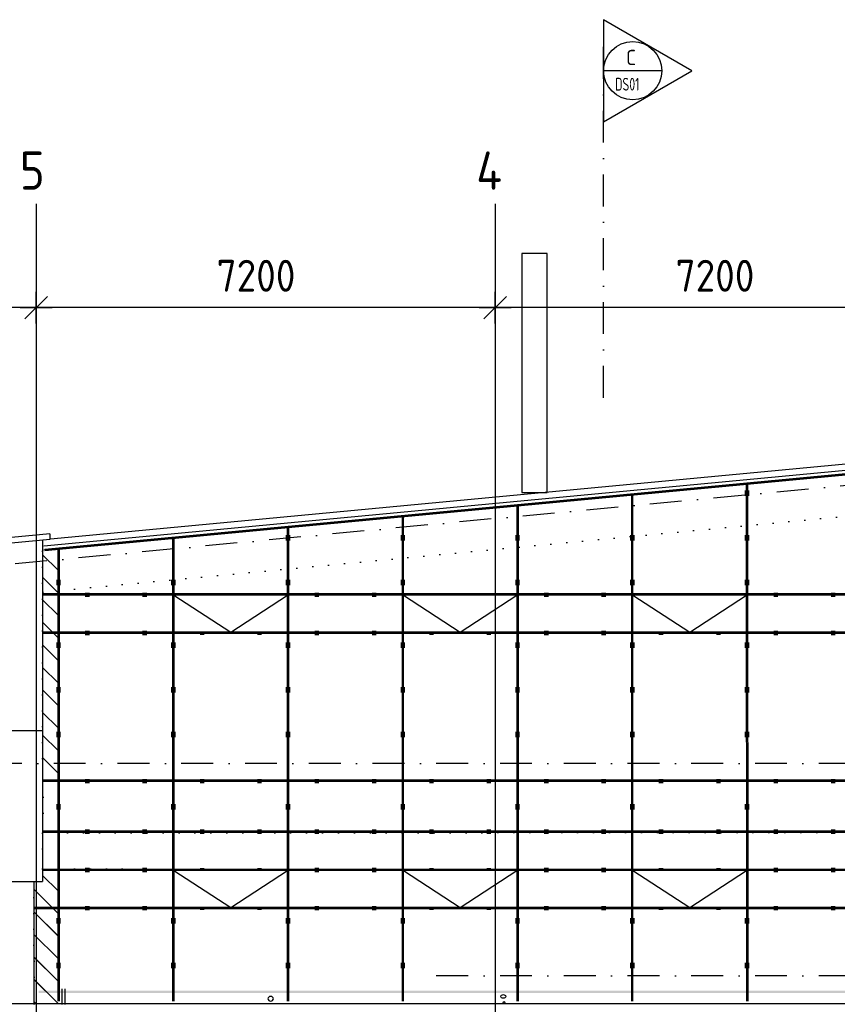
# Model space of a CAD drawing. Extents: x 39126 to 165842, y 74119 to 102739.
# Tile 20 of 22: x 128863 to 141689, y 85959 to 101400. Entities that reach past the tile are written whole.
import ezdxf
from ezdxf.enums import TextEntityAlignment as Align

# ---------------------------------------------------------------- set-up
doc = ezdxf.new("R2010")
doc.units = 0
doc.header["$LTSCALE"] = 1000
doc.header["$MEASUREMENT"] = 0
for name, pattern in [('DASHDOT', [1, 0.5, -0.25, 0, -0.25]), ('DOT', [0.25, 0, -0.25]), ('HIDDEN', [0.375, 0.25, -0.125])]:
    doc.linetypes.add(name, pattern=pattern)
for name, color, linetype in [('B02', 7, 'CONTINUOUS'), ('B03', 7, 'CONTINUOUS'), ('B07', 7, 'CONTINUOUS'), ('B16', 7, 'CONTINUOUS'), ('B20', 7, 'CONTINUOUS')]:
    doc.layers.add(name, color=color, linetype=linetype)
doc.styles.add('TXT', font='isocp.shx')

# ---------------------------------------------------------------- blocks, each defined once
blk = doc.blocks.new('B__DIM')
at = {"layer": 'B07', "color": 1, "linetype": 'Continuous'}
for p, q in [((-353.56, -353.56), (353.56, 353.56)), ((0, -500), (0, 500)), ((-500, 0), (500, 0))]:
    blk.add_line(p, q, dxfattribs=at)
blk = doc.blocks.new('*M1')
at = {"layer": 'B03', "color": 5, "linetype": 'Continuous'}
for points in [[(-485, 291), (-415, 291), (-485, 329), (-415, 329)], [(415, 291), (485, 291), (415, 329), (485, 329)], [(-485, -291), (-415, -291), (-485, -329), (-415, -329)], [(415, -291), (485, -291), (415, -329), (485, -329)]]:
    blk.add_solid(points, dxfattribs=at)
blk = doc.blocks.new('*M3')
at = {"layer": 'B03', "color": 5, "linetype": 'Continuous'}
blk.add_circle((0, 0), 8, dxfattribs=at)
blk.add_solid([(-35, -35), (35, -35), (-35, 35), (35, 35)], dxfattribs=at)
blk = doc.blocks.new('*M4')
at = {"layer": 'B03', "color": 5, "linetype": 'Continuous'}
blk.add_circle((0, 0), 8, dxfattribs=at)
blk.add_solid([(-35, -35), (35, -35), (-35, 35), (35, 35)], dxfattribs=at)
blk = doc.blocks.new('*M5')
at = {"layer": 'B03', "color": 5, "linetype": 'Continuous'}
blk.add_circle((0, 0), 8, dxfattribs=at)
blk.add_solid([(-35, -35), (35, -35), (-35, 35), (35, 35)], dxfattribs=at)
blk = doc.blocks.new('*M6')
at = {"layer": 'B03', "color": 5, "linetype": 'Continuous'}
blk.add_circle((0, 0), 8, dxfattribs=at)
blk.add_solid([(-35, -35), (35, -35), (-35, 35), (35, 35)], dxfattribs=at)
blk = doc.blocks.new('*M2')
at = {"layer": 'B03', "color": 5, "linetype": 'Continuous'}
for name, p in [('*M3', (-450, 300)), ('*M4', (450, 300)), ('*M6', (-450, -300)), ('*M5', (450, -300))]:
    blk.add_blockref(name, p, dxfattribs=at)
blk = doc.blocks.new('*M7')
at = {"layer": 'B03', "color": 5, "linetype": 'Continuous'}
for points in [[(-485, 291), (-415, 291), (-485, 329), (-415, 329)], [(415, 291), (485, 291), (415, 329), (485, 329)], [(-485, -291), (-415, -291), (-485, -329), (-415, -329)], [(415, -291), (485, -291), (415, -329), (485, -329)]]:
    blk.add_solid(points, dxfattribs=at)
blk = doc.blocks.new('*M9')
at = {"layer": 'B03', "color": 5, "linetype": 'Continuous'}
blk.add_circle((0, 0), 8, dxfattribs=at)
blk.add_solid([(-35, -35), (35, -35), (-35, 35), (35, 35)], dxfattribs=at)
blk = doc.blocks.new('*M10')
at = {"layer": 'B03', "color": 5, "linetype": 'Continuous'}
blk.add_circle((0, 0), 8, dxfattribs=at)
blk.add_solid([(-35, -35), (35, -35), (-35, 35), (35, 35)], dxfattribs=at)
blk = doc.blocks.new('*M11')
at = {"layer": 'B03', "color": 5, "linetype": 'Continuous'}
blk.add_circle((0, 0), 8, dxfattribs=at)
blk.add_solid([(-35, -35), (35, -35), (-35, 35), (35, 35)], dxfattribs=at)
blk = doc.blocks.new('*M12')
at = {"layer": 'B03', "color": 5, "linetype": 'Continuous'}
blk.add_circle((0, 0), 8, dxfattribs=at)
blk.add_solid([(-35, -35), (35, -35), (-35, 35), (35, 35)], dxfattribs=at)
blk = doc.blocks.new('*M8')
at = {"layer": 'B03', "color": 5, "linetype": 'Continuous'}
for name, p in [('*M9', (-450, 300)), ('*M10', (450, 300)), ('*M12', (-450, -300)), ('*M11', (450, -300))]:
    blk.add_blockref(name, p, dxfattribs=at)
blk = doc.blocks.new('*M13')
at = {"layer": 'B03', "color": 5, "linetype": 'Continuous'}
for points in [[(-485, 291), (-415, 291), (-485, 329), (-415, 329)], [(415, 291), (485, 291), (415, 329), (485, 329)], [(-485, -291), (-415, -291), (-485, -329), (-415, -329)], [(415, -291), (485, -291), (415, -329), (485, -329)]]:
    blk.add_solid(points, dxfattribs=at)
blk = doc.blocks.new('*M15')
at = {"layer": 'B03', "color": 5, "linetype": 'Continuous'}
blk.add_circle((0, 0), 8, dxfattribs=at)
blk.add_solid([(-35, -35), (35, -35), (-35, 35), (35, 35)], dxfattribs=at)
blk = doc.blocks.new('*M16')
at = {"layer": 'B03', "color": 5, "linetype": 'Continuous'}
blk.add_circle((0, 0), 8, dxfattribs=at)
blk.add_solid([(-35, -35), (35, -35), (-35, 35), (35, 35)], dxfattribs=at)
blk = doc.blocks.new('*M17')
at = {"layer": 'B03', "color": 5, "linetype": 'Continuous'}
blk.add_circle((0, 0), 8, dxfattribs=at)
blk.add_solid([(-35, -35), (35, -35), (-35, 35), (35, 35)], dxfattribs=at)
blk = doc.blocks.new('*M18')
at = {"layer": 'B03', "color": 5, "linetype": 'Continuous'}
blk.add_circle((0, 0), 8, dxfattribs=at)
blk.add_solid([(-35, -35), (35, -35), (-35, 35), (35, 35)], dxfattribs=at)
blk = doc.blocks.new('*M14')
at = {"layer": 'B03', "color": 5, "linetype": 'Continuous'}
for name, p in [('*M15', (-450, 300)), ('*M16', (450, 300)), ('*M18', (-450, -300)), ('*M17', (450, -300))]:
    blk.add_blockref(name, p, dxfattribs=at)
blk = doc.blocks.new('*M20')
at = {"layer": 'B03', "color": 5, "linetype": 'Continuous'}
blk.add_circle((0, 0), 8, dxfattribs=at)
blk.add_solid([(-35, -35), (35, -35), (-35, 35), (35, 35)], dxfattribs=at)
blk = doc.blocks.new('*M21')
at = {"layer": 'B03', "color": 5, "linetype": 'Continuous'}
blk.add_circle((0, 0), 8, dxfattribs=at)
blk.add_solid([(-35, -35), (35, -35), (-35, 35), (35, 35)], dxfattribs=at)
blk = doc.blocks.new('*M22')
at = {"layer": 'B03', "color": 5, "linetype": 'Continuous'}
blk.add_circle((0, 0), 8, dxfattribs=at)
blk.add_solid([(-35, -35), (35, -35), (-35, 35), (35, 35)], dxfattribs=at)
blk = doc.blocks.new('*M23')
at = {"layer": 'B03', "color": 5, "linetype": 'Continuous'}
blk.add_circle((0, 0), 8, dxfattribs=at)
blk.add_solid([(-35, -35), (35, -35), (-35, 35), (35, 35)], dxfattribs=at)
blk = doc.blocks.new('*M19')
at = {"layer": 'B03', "color": 5, "linetype": 'Continuous'}
for name, p in [('*M20', (-450, 300)), ('*M21', (450, 300)), ('*M23', (-450, -300)), ('*M22', (450, -300))]:
    blk.add_blockref(name, p, dxfattribs=at)
blk = doc.blocks.new('*M26')
at = {"layer": 'B03', "color": 5, "linetype": 'Continuous'}
blk.add_circle((0, 0), 8, dxfattribs=at)
blk.add_solid([(-35, -35), (35, -35), (-35, 35), (35, 35)], dxfattribs=at)
blk = doc.blocks.new('*M27')
at = {"layer": 'B03', "color": 5, "linetype": 'Continuous'}
blk.add_circle((0, 0), 8, dxfattribs=at)
blk.add_solid([(-35, -35), (35, -35), (-35, 35), (35, 35)], dxfattribs=at)
blk = doc.blocks.new('*M28')
at = {"layer": 'B03', "color": 5, "linetype": 'Continuous'}
blk.add_circle((0, 0), 8, dxfattribs=at)
blk.add_solid([(-35, -35), (35, -35), (-35, 35), (35, 35)], dxfattribs=at)
blk = doc.blocks.new('*M29')
at = {"layer": 'B03', "color": 5, "linetype": 'Continuous'}
blk.add_circle((0, 0), 8, dxfattribs=at)
blk.add_solid([(-35, -35), (35, -35), (-35, 35), (35, 35)], dxfattribs=at)
blk = doc.blocks.new('*M25')
at = {"layer": 'B03', "color": 5, "linetype": 'Continuous'}
for name, p in [('*M26', (-450, 300)), ('*M27', (450, 300)), ('*M29', (-450, -300)), ('*M28', (450, -300))]:
    blk.add_blockref(name, p, dxfattribs=at)
blk = doc.blocks.new('*M30')
at = {"layer": 'B03', "color": 5, "linetype": 'Continuous'}
for points in [[(-485, 291), (-415, 291), (-485, 329), (-415, 329)], [(415, 291), (485, 291), (415, 329), (485, 329)], [(-485, -291), (-415, -291), (-485, -329), (-415, -329)], [(415, -291), (485, -291), (415, -329), (485, -329)]]:
    blk.add_solid(points, dxfattribs=at)
blk = doc.blocks.new('*M32')
at = {"layer": 'B03', "color": 5, "linetype": 'Continuous'}
blk.add_circle((0, 0), 8, dxfattribs=at)
blk.add_solid([(-35, -35), (35, -35), (-35, 35), (35, 35)], dxfattribs=at)
blk = doc.blocks.new('*M33')
at = {"layer": 'B03', "color": 5, "linetype": 'Continuous'}
blk.add_circle((0, 0), 8, dxfattribs=at)
blk.add_solid([(-35, -35), (35, -35), (-35, 35), (35, 35)], dxfattribs=at)
blk = doc.blocks.new('*M34')
at = {"layer": 'B03', "color": 5, "linetype": 'Continuous'}
blk.add_circle((0, 0), 8, dxfattribs=at)
blk.add_solid([(-35, -35), (35, -35), (-35, 35), (35, 35)], dxfattribs=at)
blk = doc.blocks.new('*M35')
at = {"layer": 'B03', "color": 5, "linetype": 'Continuous'}
blk.add_circle((0, 0), 8, dxfattribs=at)
blk.add_solid([(-35, -35), (35, -35), (-35, 35), (35, 35)], dxfattribs=at)
blk = doc.blocks.new('*M31')
at = {"layer": 'B03', "color": 5, "linetype": 'Continuous'}
for name, p in [('*M32', (-450, 300)), ('*M33', (450, 300)), ('*M35', (-450, -300)), ('*M34', (450, -300))]:
    blk.add_blockref(name, p, dxfattribs=at)
blk = doc.blocks.new('*M36')
at = {"layer": 'B03', "color": 5, "linetype": 'Continuous'}
for points in [[(-485, 291), (-415, 291), (-485, 329), (-415, 329)], [(415, 291), (485, 291), (415, 329), (485, 329)], [(-485, -291), (-415, -291), (-485, -329), (-415, -329)], [(415, -291), (485, -291), (415, -329), (485, -329)]]:
    blk.add_solid(points, dxfattribs=at)
blk = doc.blocks.new('*M38')
at = {"layer": 'B03', "color": 5, "linetype": 'Continuous'}
blk.add_circle((0, 0), 8, dxfattribs=at)
blk.add_solid([(-35, -35), (35, -35), (-35, 35), (35, 35)], dxfattribs=at)
blk = doc.blocks.new('*M39')
at = {"layer": 'B03', "color": 5, "linetype": 'Continuous'}
blk.add_circle((0, 0), 8, dxfattribs=at)
blk.add_solid([(-35, -35), (35, -35), (-35, 35), (35, 35)], dxfattribs=at)
blk = doc.blocks.new('*M40')
at = {"layer": 'B03', "color": 5, "linetype": 'Continuous'}
blk.add_circle((0, 0), 8, dxfattribs=at)
blk.add_solid([(-35, -35), (35, -35), (-35, 35), (35, 35)], dxfattribs=at)
blk = doc.blocks.new('*M41')
at = {"layer": 'B03', "color": 5, "linetype": 'Continuous'}
blk.add_circle((0, 0), 8, dxfattribs=at)
blk.add_solid([(-35, -35), (35, -35), (-35, 35), (35, 35)], dxfattribs=at)
blk = doc.blocks.new('*M37')
at = {"layer": 'B03', "color": 5, "linetype": 'Continuous'}
for name, p in [('*M38', (-450, 300)), ('*M39', (450, 300)), ('*M41', (-450, -300)), ('*M40', (450, -300))]:
    blk.add_blockref(name, p, dxfattribs=at)
blk = doc.blocks.new('*M42')
at = {"layer": 'B03', "color": 5, "linetype": 'Continuous'}
for points in [[(-485, 291), (-415, 291), (-485, 329), (-415, 329)], [(415, 291), (485, 291), (415, 329), (485, 329)], [(-485, -291), (-415, -291), (-485, -329), (-415, -329)], [(415, -291), (485, -291), (415, -329), (485, -329)]]:
    blk.add_solid(points, dxfattribs=at)
blk = doc.blocks.new('*M44')
at = {"layer": 'B03', "color": 5, "linetype": 'Continuous'}
blk.add_circle((0, 0), 8, dxfattribs=at)
blk.add_solid([(-35, -35), (35, -35), (-35, 35), (35, 35)], dxfattribs=at)
blk = doc.blocks.new('*M45')
at = {"layer": 'B03', "color": 5, "linetype": 'Continuous'}
blk.add_circle((0, 0), 8, dxfattribs=at)
blk.add_solid([(-35, -35), (35, -35), (-35, 35), (35, 35)], dxfattribs=at)
blk = doc.blocks.new('*M46')
at = {"layer": 'B03', "color": 5, "linetype": 'Continuous'}
blk.add_circle((0, 0), 8, dxfattribs=at)
blk.add_solid([(-35, -35), (35, -35), (-35, 35), (35, 35)], dxfattribs=at)
blk = doc.blocks.new('*M47')
at = {"layer": 'B03', "color": 5, "linetype": 'Continuous'}
blk.add_circle((0, 0), 8, dxfattribs=at)
blk.add_solid([(-35, -35), (35, -35), (-35, 35), (35, 35)], dxfattribs=at)
blk = doc.blocks.new('*M43')
at = {"layer": 'B03', "color": 5, "linetype": 'Continuous'}
for name, p in [('*M44', (-450, 300)), ('*M45', (450, 300)), ('*M47', (-450, -300)), ('*M46', (450, -300))]:
    blk.add_blockref(name, p, dxfattribs=at)
blk = doc.blocks.new('*M79')
at = {"layer": 'B03', "color": 5, "linetype": 'Continuous'}
for centre in [(0, 350), (0, -350)]:
    blk.add_circle(centre, 8, dxfattribs=at)
for points in [[(-35, 395), (35, 395), (-35, 305), (35, 305)], [(-35, -305), (35, -305), (-35, -395), (35, -395)]]:
    blk.add_solid(points, dxfattribs=at)
blk = doc.blocks.new('*M80')
at = {"layer": 'B03', "color": 5, "linetype": 'Continuous'}
for centre in [(0, 350), (0, -350)]:
    blk.add_circle(centre, 8, dxfattribs=at)
for points in [[(-35, 395), (35, 395), (-35, 305), (35, 305)], [(-35, -305), (35, -305), (-35, -395), (35, -395)]]:
    blk.add_solid(points, dxfattribs=at)
blk = doc.blocks.new('*M81')
at = {"layer": 'B03', "color": 5, "linetype": 'Continuous'}
for centre in [(0, 350), (0, -350)]:
    blk.add_circle(centre, 8, dxfattribs=at)
for points in [[(-35, 395), (35, 395), (-35, 305), (35, 305)], [(-35, -305), (35, -305), (-35, -395), (35, -395)]]:
    blk.add_solid(points, dxfattribs=at)
blk = doc.blocks.new('*M82')
at = {"layer": 'B03', "color": 5, "linetype": 'Continuous'}
for centre in [(0, 350), (0, -350)]:
    blk.add_circle(centre, 8, dxfattribs=at)
for points in [[(-35, 395), (35, 395), (-35, 305), (35, 305)], [(-35, -305), (35, -305), (-35, -395), (35, -395)]]:
    blk.add_solid(points, dxfattribs=at)
blk = doc.blocks.new('*M83')
at = {"layer": 'B03', "color": 5, "linetype": 'Continuous'}
for centre in [(0, 350), (0, -350)]:
    blk.add_circle(centre, 8, dxfattribs=at)
for points in [[(-35, 395), (35, 395), (-35, 305), (35, 305)], [(-35, -305), (35, -305), (-35, -395), (35, -395)]]:
    blk.add_solid(points, dxfattribs=at)
blk = doc.blocks.new('*M84')
at = {"layer": 'B03', "color": 5, "linetype": 'Continuous'}
for centre in [(0, 350), (0, -350)]:
    blk.add_circle(centre, 8, dxfattribs=at)
for points in [[(-35, 395), (35, 395), (-35, 305), (35, 305)], [(-35, -305), (35, -305), (-35, -395), (35, -395)]]:
    blk.add_solid(points, dxfattribs=at)
blk = doc.blocks.new('*M87')
at = {"layer": 'B03', "color": 5, "linetype": 'Continuous'}
for centre in [(-450, 397), (450, 397), (-450, -397), (450, -397)]:
    blk.add_circle(centre, 8, dxfattribs=at)
for points in [[(-485, 362), (-415, 362), (-485, 432), (-415, 432)], [(415, 362), (485, 362), (415, 432), (485, 432)], [(-485, -432), (-415, -432), (-485, -362), (-415, -362)], [(415, -432), (485, -432), (415, -362), (485, -362)]]:
    blk.add_solid(points, dxfattribs=at)
blk = doc.blocks.new('*M90')
at = {"layer": 'B03', "color": 5, "linetype": 'Continuous'}
for centre in [(-450, 397), (450, 397), (-450, -397), (450, -397)]:
    blk.add_circle(centre, 8, dxfattribs=at)
for points in [[(-485, 362), (-415, 362), (-485, 432), (-415, 432)], [(415, 362), (485, 362), (415, 432), (485, 432)], [(-485, -432), (-415, -432), (-485, -362), (-415, -362)], [(415, -432), (485, -432), (415, -362), (485, -362)]]:
    blk.add_solid(points, dxfattribs=at)
blk = doc.blocks.new('*M91')
at = {"layer": 'B03', "color": 5, "linetype": 'Continuous'}
for centre in [(-450, 397), (450, 397), (-450, -397), (450, -397)]:
    blk.add_circle(centre, 8, dxfattribs=at)
for points in [[(-485, 362), (-415, 362), (-485, 432), (-415, 432)], [(415, 362), (485, 362), (415, 432), (485, 432)], [(-485, -432), (-415, -432), (-485, -362), (-415, -362)], [(415, -432), (485, -432), (415, -362), (485, -362)]]:
    blk.add_solid(points, dxfattribs=at)
blk = doc.blocks.new('*M92')
at = {"layer": 'B03', "color": 5, "linetype": 'Continuous'}
for centre in [(-450, 397), (450, 397), (-450, -397), (450, -397)]:
    blk.add_circle(centre, 8, dxfattribs=at)
for points in [[(-485, 362), (-415, 362), (-485, 432), (-415, 432)], [(415, 362), (485, 362), (415, 432), (485, 432)], [(-485, -432), (-415, -432), (-485, -362), (-415, -362)], [(415, -432), (485, -432), (415, -362), (485, -362)]]:
    blk.add_solid(points, dxfattribs=at)
blk = doc.blocks.new('*M93')
at = {"layer": 'B03', "color": 5, "linetype": 'Continuous'}
for centre in [(-450, 397), (450, 397), (-450, -397), (450, -397)]:
    blk.add_circle(centre, 8, dxfattribs=at)
for points in [[(-485, 362), (-415, 362), (-485, 432), (-415, 432)], [(415, 362), (485, 362), (415, 432), (485, 432)], [(-485, -432), (-415, -432), (-485, -362), (-415, -362)], [(415, -432), (485, -432), (415, -362), (485, -362)]]:
    blk.add_solid(points, dxfattribs=at)
blk = doc.blocks.new('*M94')
at = {"layer": 'B03', "color": 5, "linetype": 'Continuous'}
for centre in [(-450, 397), (450, 397), (-450, -397), (450, -397)]:
    blk.add_circle(centre, 8, dxfattribs=at)
for points in [[(-485, 362), (-415, 362), (-485, 432), (-415, 432)], [(415, 362), (485, 362), (415, 432), (485, 432)], [(-485, -432), (-415, -432), (-485, -362), (-415, -362)], [(415, -432), (485, -432), (415, -362), (485, -362)]]:
    blk.add_solid(points, dxfattribs=at)
blk = doc.blocks.new('*M95')
at = {"layer": 'B03', "color": 5, "linetype": 'Continuous'}
for centre in [(-450, 397), (450, 397), (-450, -397), (450, -397)]:
    blk.add_circle(centre, 8, dxfattribs=at)
for points in [[(-485, 362), (-415, 362), (-485, 432), (-415, 432)], [(415, 362), (485, 362), (415, 432), (485, 432)], [(-485, -432), (-415, -432), (-485, -362), (-415, -362)], [(415, -432), (485, -432), (415, -362), (485, -362)]]:
    blk.add_solid(points, dxfattribs=at)
blk = doc.blocks.new('*M97')
at = {"layer": 'B03', "color": 5, "linetype": 'Continuous'}
for centre in [(0, 700), (0, 0), (0, -700)]:
    blk.add_circle(centre, 8, dxfattribs=at)
for points in [[(-35, 745), (35, 745), (-35, 655), (35, 655)], [(-35, 45), (35, 45), (-35, -45), (35, -45)], [(-35, -655), (35, -655), (-35, -745), (35, -745)]]:
    blk.add_solid(points, dxfattribs=at)
blk = doc.blocks.new('*M98')
at = {"layer": 'B03', "color": 5, "linetype": 'Continuous'}
for centre in [(0, 350), (0, -350)]:
    blk.add_circle(centre, 8, dxfattribs=at)
for points in [[(-35, 395), (35, 395), (-35, 305), (35, 305)], [(-35, -305), (35, -305), (-35, -395), (35, -395)]]:
    blk.add_solid(points, dxfattribs=at)
blk = doc.blocks.new('*M99')
at = {"layer": 'B03', "color": 5, "linetype": 'Continuous'}
for centre in [(0, 350), (0, -350)]:
    blk.add_circle(centre, 8, dxfattribs=at)
for points in [[(-35, 395), (35, 395), (-35, 305), (35, 305)], [(-35, -305), (35, -305), (-35, -395), (35, -395)]]:
    blk.add_solid(points, dxfattribs=at)
blk = doc.blocks.new('*M100')
at = {"layer": 'B03', "color": 5, "linetype": 'Continuous'}
for centre in [(0, 350), (0, -350)]:
    blk.add_circle(centre, 8, dxfattribs=at)
for points in [[(-35, 395), (35, 395), (-35, 305), (35, 305)], [(-35, -305), (35, -305), (-35, -395), (35, -395)]]:
    blk.add_solid(points, dxfattribs=at)
blk = doc.blocks.new('*M101')
at = {"layer": 'B03', "color": 5, "linetype": 'Continuous'}
for centre in [(0, 350), (0, -350)]:
    blk.add_circle(centre, 8, dxfattribs=at)
for points in [[(-35, 395), (35, 395), (-35, 305), (35, 305)], [(-35, -305), (35, -305), (-35, -395), (35, -395)]]:
    blk.add_solid(points, dxfattribs=at)
blk = doc.blocks.new('*M107')
at = {"layer": 'B03', "color": 5, "linetype": 'Continuous'}
for centre in [(0, 1267), (0, 567), (0, -133), (0, -1267)]:
    blk.add_circle(centre, 8, dxfattribs=at)
for points in [[(-35, 1312), (35, 1312), (-35, 1222), (35, 1222)], [(-35, 612), (35, 612), (-35, 522), (35, 522)], [(-35, -88), (35, -88), (-35, -178), (35, -178)], [(-35, -1222), (35, -1222), (-35, -1312), (35, -1312)]]:
    blk.add_solid(points, dxfattribs=at)
blk = doc.blocks.new('*M108')
at = {"layer": 'B03', "color": 5, "linetype": 'Continuous'}
for centre in [(0, 1267), (0, 567), (0, -133), (0, -1267)]:
    blk.add_circle(centre, 8, dxfattribs=at)
for points in [[(-35, 1312), (35, 1312), (-35, 1222), (35, 1222)], [(-35, 612), (35, 612), (-35, 522), (35, 522)], [(-35, -88), (35, -88), (-35, -178), (35, -178)], [(-35, -1222), (35, -1222), (-35, -1312), (35, -1312)]]:
    blk.add_solid(points, dxfattribs=at)
blk = doc.blocks.new('*M109')
at = {"layer": 'B03', "color": 5, "linetype": 'Continuous'}
for centre in [(0, 1267), (0, 567), (0, -133), (0, -1267)]:
    blk.add_circle(centre, 8, dxfattribs=at)
for points in [[(-35, 1312), (35, 1312), (-35, 1222), (35, 1222)], [(-35, 612), (35, 612), (-35, 522), (35, 522)], [(-35, -88), (35, -88), (-35, -178), (35, -178)], [(-35, -1222), (35, -1222), (-35, -1312), (35, -1312)]]:
    blk.add_solid(points, dxfattribs=at)
blk = doc.blocks.new('*M110')
at = {"layer": 'B03', "color": 5, "linetype": 'Continuous'}
for centre in [(0, 1267), (0, 567), (0, -133), (0, -1267)]:
    blk.add_circle(centre, 8, dxfattribs=at)
for points in [[(-35, 1312), (35, 1312), (-35, 1222), (35, 1222)], [(-35, 612), (35, 612), (-35, 522), (35, 522)], [(-35, -88), (35, -88), (-35, -178), (35, -178)], [(-35, -1222), (35, -1222), (-35, -1312), (35, -1312)]]:
    blk.add_solid(points, dxfattribs=at)
blk = doc.blocks.new('*M111')
at = {"layer": 'B03', "color": 5, "linetype": 'Continuous'}
for centre in [(0, 1267), (0, 567), (0, -133), (0, -1267)]:
    blk.add_circle(centre, 8, dxfattribs=at)
for points in [[(-35, 1312), (35, 1312), (-35, 1222), (35, 1222)], [(-35, 612), (35, 612), (-35, 522), (35, 522)], [(-35, -88), (35, -88), (-35, -178), (35, -178)], [(-35, -1222), (35, -1222), (-35, -1312), (35, -1312)]]:
    blk.add_solid(points, dxfattribs=at)
blk = doc.blocks.new('*M112')
at = {"layer": 'B03', "color": 5, "linetype": 'Continuous'}
for centre in [(0, 1267), (0, 567), (0, -133), (0, -1267)]:
    blk.add_circle(centre, 8, dxfattribs=at)
for points in [[(-35, 1312), (35, 1312), (-35, 1222), (35, 1222)], [(-35, 612), (35, 612), (-35, 522), (35, 522)], [(-35, -88), (35, -88), (-35, -178), (35, -178)], [(-35, -1222), (35, -1222), (-35, -1312), (35, -1312)]]:
    blk.add_solid(points, dxfattribs=at)
blk = doc.blocks.new('*M125')
at = {"layer": 'B03', "color": 5, "linetype": 'Continuous'}
for centre in [(0, 350), (0, -350)]:
    blk.add_circle(centre, 8, dxfattribs=at)
for points in [[(-35, 395), (35, 395), (-35, 305), (35, 305)], [(-35, -305), (35, -305), (-35, -395), (35, -395)]]:
    blk.add_solid(points, dxfattribs=at)
blk = doc.blocks.new('*M126')
at = {"layer": 'B03', "color": 5, "linetype": 'Continuous'}
for centre in [(0, 1267), (0, 567), (0, -133), (0, -1267)]:
    blk.add_circle(centre, 8, dxfattribs=at)
for points in [[(-35, 1312), (35, 1312), (-35, 1222), (35, 1222)], [(-35, 612), (35, 612), (-35, 522), (35, 522)], [(-35, -88), (35, -88), (-35, -178), (35, -178)], [(-35, -1222), (35, -1222), (-35, -1312), (35, -1312)]]:
    blk.add_solid(points, dxfattribs=at)
blk = doc.blocks.new('*X127')
at = {"layer": 'B03', "color": 5, "linetype": 'Continuous'}
for p, q in [((22271, 710), (22515, 466)), ((22271, 356), (22515, 113)), ((22271, 2), (22515, -241)), ((22271, -351), (22515, -594)), ((22271, -705), (22515, -948)), ((22271, -1058), (22515, -1301)), ((22271, -1412), (22515, -1655)), ((22271, -1765), (22515, -2008)), ((22271, -2119), (22515, -2362)), ((22271, -2473), (22515, -2716))]:
    blk.add_line(p, q, dxfattribs=at)
blk = doc.blocks.new('*X128')
at = {"layer": 'B03', "color": 5, "linetype": 'Continuous'}
for p, q in [((22270, 711), (22514, 467)), ((22135, 493), (22514, 113)), ((22135, 139), (22514, -240)), ((22135, -215), (22514, -593)), ((22135, -569), (22513, -947)), ((22136, -922), (22513, -1300)), ((22136, -1276), (22161, -1301))]:
    blk.add_line(p, q, dxfattribs=at)

msp = doc.modelspace()

# ---------------------------------------------------------------- linework, layer by layer
at = {"layer": 'B02', "color": 8, "linetype": 'Continuous'}
for p, q in [((129122, 98514), (129122, 74119)), ((136322, 98514), (136322, 74119))]:
    msp.add_line(p, q, dxfattribs=at)
at = {"layer": 'B02', "color": 8, "linetype": 'DASHDOT'}
for p, q in [((162147, 96014), (51613, 85576)), ((160901, 89735), (55136, 89735)), ((160901, 86405), (135199, 86405))]:
    msp.add_line(p, q, dxfattribs=at)
at = {"layer": 'B03', "color": 8, "linetype": 'Continuous'}
for p, q in [((129348, 93258), (152378, 95433)), ((129243, 93148), (152378, 95333)), ((129244, 93088), (152378, 95273)), ((152378, 95273), (129256, 93089)), ((152380, 95253), (129258, 93069)), ((140262, 94128), (140266, 86006)), ((140282, 94130), (140286, 86006)), ((138464, 86006), (138464, 93959)), ((138484, 86006), (138484, 93961)), ((136666, 86006), (136666, 93789)), ((136686, 86006), (136686, 93791)), ((134866, 86006), (134866, 93619)), ((134886, 86006), (134886, 93621)), ((133066, 86006), (133066, 93449)), ((133086, 86006), (133086, 93451)), ((129337, 93338), (50525, 85895)), ((129337, 93338), (129337, 93247)), ((131266, 86006), (131266, 93279)), ((131286, 86006), (131286, 93281)), ((129337, 93247), (51034, 85853)), ((129222, 93241), (129222, 87885)), ((129222, 93010), (129465, 92767)), ((129466, 86006), (129466, 93086)), ((129486, 86006), (129486, 93087)), ((129222, 92656), (129465, 92413)), ((152318, 92395), (129222, 92395)), ((152318, 92375), (129222, 92375)), ((131283, 92375), (132174, 91795)), ((132174, 91795), (133063, 92375)), ((134883, 92375), (135774, 91795)), ((135774, 91795), (136663, 92375)), ((138483, 92375), (139374, 91795)), ((139374, 91795), (140263, 92375)), ((129222, 92303), (129465, 92060)), ((129222, 91949), (129465, 91706)), ((152318, 91795), (129222, 91795)), ((152318, 91775), (129222, 91775)), ((129222, 91595), (129465, 91352)), ((129222, 91242), (129465, 90999)), ((129222, 90888), (129465, 90645)), ((129222, 90535), (129465, 90292)), ((97719, 90255), (129222, 90255)), ((129222, 90181), (129465, 89938)), ((129222, 89828), (129465, 89585)), ((152318, 89475), (129222, 89475)), ((152318, 89455), (129222, 89455)), ((145665, 88675), (129222, 88675)), ((145354, 88655), (129222, 88655)), ((145354, 88075), (129222, 88075)), ((145354, 88055), (129222, 88055)), ((131283, 88055), (132174, 87475)), ((132174, 87475), (133063, 88055)), ((134883, 88055), (135774, 87475)), ((135774, 87475), (136663, 88055)), ((138483, 88055), (139374, 87475)), ((139374, 87475), (140263, 88055)), ((129087, 87885), (129087, 85968)), ((129222, 87980), (129466, 87736)), ((129087, 87762), (129466, 87383)), ((145354, 87475), (129087, 87475)), ((145354, 87455), (129087, 87455)), ((129087, 87408), (129466, 87030)), ((129087, 87055), (129465, 86676)), ((129087, 86701), (129465, 86323)), ((129087, 86347), (129465, 85970)), ((129088, 85993), (129112, 85968))]:
    msp.add_line(p, q, dxfattribs=at)
at = {"layer": 'B03', "color": 8, "linetype": 'DOT'}
msp.add_line((129227, 92423), (152378, 94610), dxfattribs=at)
at = {"layer": 'B03', "color": 8, "linetype": 'HIDDEN'}
for p, q in [((129522, 86203), (129522, 81681)), ((129572, 86203), (129572, 81681))]:
    msp.add_line(p, q, dxfattribs=at)
at = {"layer": 'B03', "color": 8, "linetype": 'Continuous'}
msp.add_lwpolyline([(137137, 97735), (136738, 97735), (136738, 93983), (137137, 93983)], close=True, dxfattribs=at)
at = {"layer": 'B03', "color": 8, "linetype": 'DOT'}
for points in [[(129465, 93086), (129222, 93064), (129222, 89475), (129465, 89476)], [(152378, 89455), (129231, 89457), (129228, 88677), (152378, 88675)], [(143868, 88656), (129222, 88645), (129222, 88081), (143868, 88075)], [(129466, 88055), (129222, 88055), (129222, 87885), (129087, 87885), (129088, 85968), (129465, 85969)]]:
    msp.add_lwpolyline(points, close=True, dxfattribs=at)
at = {"layer": 'B03', "color": 8, "linetype": 'Continuous'}
for points in [[(100812, 85968), (100812, 87885), (129222, 87885)], [(151227, 80085), (151227, 85968), (100810, 85968)]]:
    msp.add_lwpolyline(points, dxfattribs=at)
for centre in [(129473, 92575), (131273, 92575)]:
    msp.add_circle(centre, 8, dxfattribs=at)
for centre, major_axis, ratio in [((132801, 86046), (43.1, 0), 0.828947), ((136449, 86083), (43.1, 0), 0.525197), ((136462, 85986), (17.8, 0), 0.525197)]:
    msp.add_ellipse(centre, major_axis=major_axis, ratio=ratio, start_param=0, end_param=6.283175, dxfattribs=at)
for points in [[(129438, 92620), (129508, 92620), (129438, 92530), (129508, 92530)], [(131238, 92620), (131308, 92620), (131238, 92530), (131308, 92530)], [(129162, 86135), (151204, 86135), (129162, 86175), (151204, 86175)]]:
    msp.add_solid(points, dxfattribs=at)
at = {"layer": 'B16', "color": 2, "linetype": 'DASHDOT'}
msp.add_line((138022, 95472), (138022, 101199), dxfattribs=at)
at = {"layer": 'B16', "color": 2, "linetype": 'Continuous'}
msp.add_line((138935, 100600), (138022, 100600), dxfattribs=at)
at = {"layer": 'B16', "color": 7, "linetype": 'Continuous'}
msp.add_lwpolyline([(139407, 100600), (138022, 101400), (138022, 99800), (138022, 99800), (139407, 100600)], close=True, dxfattribs=at)
msp.add_circle((138479, 100600), 457, dxfattribs=at)
msp.add_circle((138479, 100600), 457, dxfattribs=at)
at = {"layer": 'B20', "color": 1, "linetype": 'Continuous'}
for p, q in [((129122, 96884), (121922, 96884)), ((136322, 96884), (129122, 96884)), ((143522, 96884), (136322, 96884))]:
    msp.add_line(p, q, dxfattribs=at)

# ---------------------------------------------------------------- block references
at = {"layer": 'B03', "color": 8, "linetype": 'Continuous'}
for name, p in [('*M97', (140273, 93275)), ('*M101', (133073, 92925)), ('*M100', (134873, 92925)), ('*M99', (136673, 92925)), ('*M98', (138473, 92925)), ('*M25', (130374, 92081)), ('*M30', (132174, 92081)), ('*M31', (133974, 92081)), ('*M36', (135774, 92081)), ('*M37', (137574, 92081)), ('*M42', (139374, 92081)), ('*M43', (141174, 92081)), ('*M126', (129473, 90322)), ('*M109', (131273, 90322)), ('*M108', (133073, 90322)), ('*M107', (134873, 90322)), ('*M110', (136673, 90322)), ('*M111', (138473, 90322)), ('*M112', (140273, 90322)), ('*M95', (130374, 89062)), ('*M94', (132174, 89062)), ('*M93', (133974, 89062)), ('*M92', (135774, 89062)), ('*M91', (137574, 89062)), ('*M90', (139374, 89062)), ('*M87', (141174, 89062)), ('*M19', (130374, 87765)), ('*M13', (132174, 87765)), ('*M14', (133974, 87765)), ('*M7', (135774, 87765)), ('*M8', (137574, 87765)), ('*M1', (139374, 87765)), ('*M2', (141174, 87765)), ('*M125', (129473, 86919)), ('*M79', (131273, 86919)), ('*M80', (133073, 86919)), ('*M81', (134873, 86919)), ('*M82', (136673, 86919)), ('*M83', (138473, 86919)), ('*M84', (140273, 86919))]:
    msp.add_blockref(name, p, dxfattribs=at)
at = {"layer": 'B03', "color": 8, "linetype": 'DOT'}
for name, p in [('*X127', (106950, 92300)), ('*X128', (106952, 87269))]:
    msp.add_blockref(name, p, dxfattribs=at)
at = {"layer": 'B20', "color": 1, "linetype": 'Continuous', "xscale": 0.5, "yscale": 0.5, "rotation": 180}
msp.add_blockref('B__DIM', (129122, 96884), dxfattribs=at)
at = {"layer": 'B20', "color": 1, "linetype": 'Continuous', "xscale": 0.5, "yscale": 0.5}
for p in [(129122, 96884), (136322, 96884)]:
    msp.add_blockref('B__DIM', p, dxfattribs=at)

# ---------------------------------------------------------------- texts
at = {"layer": 'B02', "color": 1, "linetype": 'Continuous', "style": 'TXT'}
for s, p in [('5', (128864, 98733)), ('4', (136025, 98733))]:
    msp.add_text(s, height=600, dxfattribs=at).set_placement(p)
at = {"layer": 'B16', "color": 2, "linetype": 'Continuous', "style": 'TXT'}
msp.add_text('C', height=240, dxfattribs=at).set_placement((138376, 100687))
at = {"layer": 'B16', "color": 2, "linetype": 'Continuous', "style": 'TXT', "width": 0.75}
msp.add_text('DS01', height=200, dxfattribs=at).set_placement((138203, 100388), align=Align.MIDDLE_LEFT)
at = {"layer": 'B20', "color": 1, "linetype": 'Continuous', "style": 'TXT'}
for p in [(131952, 97384), (139152, 97384)]:
    msp.add_text('7200', height=500, dxfattribs=at).set_placement(p, align=Align.MIDDLE_LEFT)

doc.saveas('drawing.dxf')
